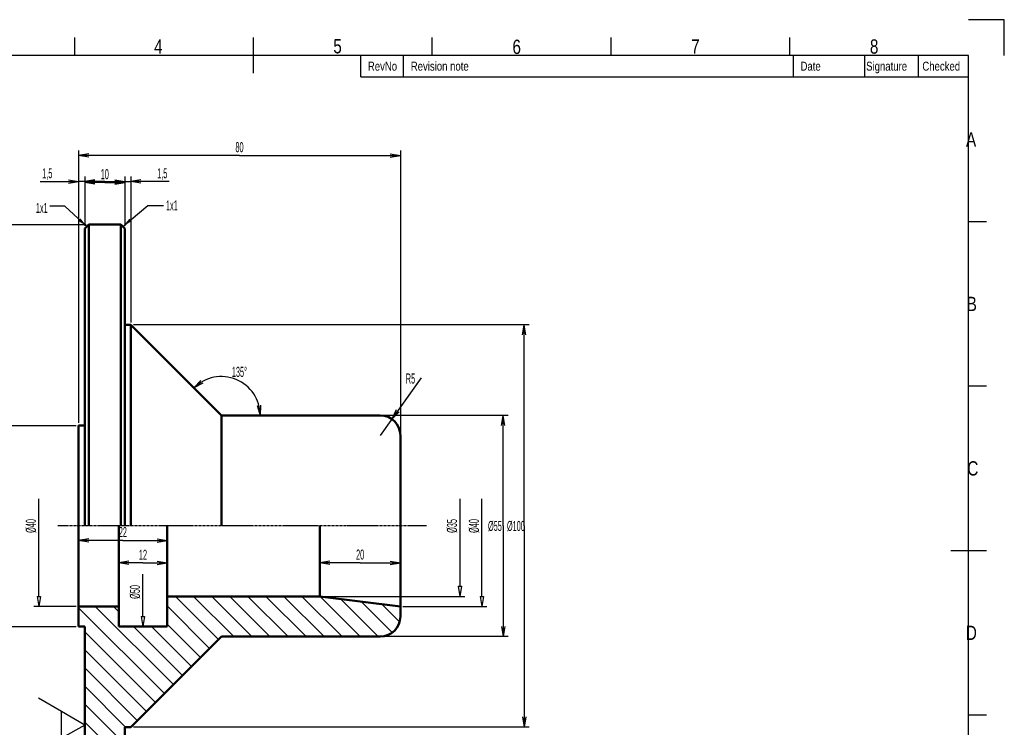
# Model space of a CAD drawing. Header units: millimetres. Extents: x 2085 to 2458, y 953 to 1217.
# Tile 4 of 4: x 2213 to 2458, y 1041 to 1217. Entities that reach past the tile are written whole.
import ezdxf
from ezdxf.enums import TextEntityAlignment as Align

# ---------------------------------------------------------------- set-up
doc = ezdxf.new("R2010")
doc.units = ezdxf.units.MM
doc.linetypes.add('CENTER', pattern=[1, 0.625, -0.125, 0.125, -0.125])
doc.linetypes.add('Continuous2', pattern=[0])
for name, color, linetype in [('FRAME 025', 1, 'Continuous'), ('FRAME 050', 1, 'Continuous'), ('FRAME 070', 1, 'Continuous'), ('FRAME 200', 1, 'Continuous'), ('keski', 1, 'Continuous'), ('mitta', 1, 'Continuous'), ('muoto_ohut', 1, 'Continuous')]:
    doc.layers.add(name, color=color, linetype=linetype)
doc.styles.add('MCArial', font='Arial.TTF')
doc.styles.add('MCOLF SimpleSansCJK OC', font='OLF SimpleSansCJK OC.TTF')
doc.dimstyles.new('ISO-25', dxfattribs={"dimtxt": 2.5, "dimasz": 2.5, "dimexe": 1.25, "dimexo": 0.625, "dimtad": 1, "dimtxsty": 'Standard', "dimcen": 2.5, "dimadec": 0, "dimazin": 0, "dimtfac": 1, "dimtmove": 0, "dimatfit": 3, "dimfxl": 1, "dimarcsym": 0})

msp = doc.modelspace()

# ---------------------------------------------------------------- linework, layer by layer
at = {"color": 18, "linetype": 'Continuous2', "lineweight": 50, "true_color": 0x000000}
for p, q in [((2230.26, 1166.06), (2229.26, 1165.06)), ((2238.26, 1166.06), (2230.26, 1166.06)), ((2230.26, 1166.06), (2230.26, 1091.06)), ((2239.26, 1165.06), (2238.26, 1166.06)), ((2238.26, 1166.06), (2238.26, 1091.06)), ((2229.26, 1091.06), (2229.26, 1165.06)), ((2239.26, 1091.06), (2239.26, 1165.06)), ((2240.76, 1141.06), (2239.26, 1141.06)), ((2240.76, 1091.06), (2240.76, 1141.06)), ((2240.76, 1141.06), (2263.26, 1118.56)), ((2302.76, 1118.56), (2263.26, 1118.56)), ((2263.26, 1118.56), (2263.26, 1091.06)), ((2227.76, 1091.06), (2227.76, 1116.06)), ((2229.26, 1116.06), (2227.76, 1116.06)), ((2307.76, 1091.06), (2307.76, 1113.56)), ((2227.76, 1091.06), (2227.76, 1066.06)), ((2237.76, 1091.06), (2237.76, 1066.06)), ((2249.76, 1091.06), (2249.76, 1066.06)), ((2287.76, 1073.56), (2287.76, 1091.06)), ((2307.76, 1091.06), (2307.76, 1068.56)), ((2287.76, 1073.56), (2249.76, 1073.56)), ((2287.76, 1073.56), (2307.76, 1071.06)), ((2237.76, 1071.06), (2227.76, 1071.06)), ((2229.26, 1066.06), (2227.76, 1066.06)), ((2229.26, 1066.06), (2229.26, 1017.06)), ((2249.76, 1066.06), (2237.76, 1066.06)), ((2240.76, 1041.06), (2263.26, 1063.56)), ((2302.76, 1063.56), (2263.26, 1063.56)), ((2240.76, 1041.06), (2239.26, 1041.06)), ((2239.26, 1041.06), (2239.26, 1017.06))]:
    msp.add_line(p, q, dxfattribs=at)
for centre, start, end in [((2302.76, 1113.56), 360, 90), ((2302.76, 1068.56), 270, 0)]:
    msp.add_arc(centre, 5, start, end, dxfattribs=at)
at = {"layer": 'FRAME 050', "color": 6, "linetype": 'Continuous2', "lineweight": -3, "true_color": 0xff00ff}
for p, q in [((2226.78, 1208.07), (2226.78, 1212.51)), ((2271.23, 1203.62), (2271.23, 1212.51)), ((2315.69, 1208.07), (2315.69, 1212.51)), ((2360.14, 1208.07), (2360.14, 1212.51)), ((2404.59, 1208.07), (2404.59, 1212.51)), ((2453.49, 1166.73), (2449.04, 1166.73)), ((2453.49, 1125.83), (2449.04, 1125.83)), ((2444.6, 1084.93), (2453.49, 1084.93)), ((2453.49, 1044.04), (2449.04, 1044.04))]:
    msp.add_line(p, q, dxfattribs=at)
at = {"layer": 'FRAME 070', "color": 174, "linetype": 'Continuous2', "lineweight": -3, "true_color": 0x000099}
for p, q in [((2449.04, 1208.07), (2093.42, 1208.07)), ((2297.9, 1202.73), (2297.9, 1208.07)), ((2308.57, 1202.73), (2308.57, 1208.07)), ((2405.48, 1202.73), (2405.48, 1208.07)), ((2423.26, 1202.73), (2423.26, 1208.07)), ((2436.6, 1202.73), (2436.6, 1208.07)), ((2449.04, 961.8), (2449.04, 1208.07)), ((2297.9, 1202.73), (2449.04, 1202.73))]:
    msp.add_line(p, q, dxfattribs=at)
at = {"layer": 'FRAME 200', "color": 8, "linetype": 'Continuous2', "lineweight": -3, "true_color": 0x808080}
for p, q in [((2457.93, 1216.96), (2449.04, 1216.96)), ((2457.93, 1208.07), (2457.93, 1216.96))]:
    msp.add_line(p, q, dxfattribs=at)
at = {"layer": 'keski', "color": 1, "linetype": 'CENTER', "lineweight": -3, "true_color": 0xff0000}
msp.add_line((2314.24, 1091.06), (2222.49, 1091.06), dxfattribs=at)
at = {"layer": 'mitta', "color": 5, "linetype": 'Continuous2', "lineweight": -3, "true_color": 0x0000ff}
for p, q in [((2227.76, 1184.45), (2227.76, 1116.69)), ((2230.26, 1183.61), (2227.76, 1183.2)), ((2230.26, 1183.61), (2227.76, 1183.2)), ((2230.26, 1183.61), (2227.76, 1183.2)), ((2230.26, 1183.61), (2227.76, 1183.2)), ((2230.26, 1182.78), (2227.76, 1183.2)), ((2267.76, 1183.2), (2227.76, 1183.2)), ((2230.26, 1182.78), (2227.76, 1183.2)), ((2230.26, 1182.78), (2227.76, 1183.2)), ((2230.26, 1182.78), (2227.76, 1183.2)), ((2267.76, 1183.2), (2307.76, 1183.2)), ((2305.26, 1183.61), (2307.76, 1183.2)), ((2305.26, 1183.61), (2307.76, 1183.2)), ((2305.26, 1183.61), (2307.76, 1183.2)), ((2305.26, 1183.61), (2307.76, 1183.2)), ((2305.26, 1182.78), (2307.76, 1183.2)), ((2305.26, 1182.78), (2307.76, 1183.2)), ((2305.26, 1182.78), (2307.76, 1183.2)), ((2305.26, 1182.78), (2307.76, 1183.2)), ((2307.76, 1184.45), (2307.76, 1114.19)), ((2227.76, 1177.96), (2227.76, 1116.69)), ((2229.26, 1177.96), (2229.26, 1165.69)), ((2229.26, 1177.73), (2229.26, 1165.69)), ((2239.26, 1177.96), (2239.26, 1165.69)), ((2239.26, 1177.73), (2239.26, 1165.69)), ((2240.76, 1177.96), (2240.76, 1141.69)), ((2218.22, 1176.71), (2227.76, 1176.71)), ((2225.26, 1177.12), (2227.76, 1176.71)), ((2225.26, 1177.12), (2227.76, 1176.71)), ((2225.26, 1177.12), (2227.76, 1176.71)), ((2225.26, 1177.12), (2227.76, 1176.71)), ((2225.26, 1176.29), (2227.76, 1176.71)), ((2225.26, 1176.29), (2227.76, 1176.71)), ((2225.26, 1176.29), (2227.76, 1176.71)), ((2225.26, 1176.29), (2227.76, 1176.71)), ((2234.26, 1176.71), (2227.76, 1176.71)), ((2231.76, 1177.12), (2229.26, 1176.71)), ((2231.76, 1177.12), (2229.26, 1176.71)), ((2231.76, 1177.12), (2229.26, 1176.71)), ((2231.76, 1177.12), (2229.26, 1176.71)), ((2231.76, 1176.9), (2229.26, 1176.48)), ((2231.76, 1176.9), (2229.26, 1176.48)), ((2231.76, 1176.9), (2229.26, 1176.48)), ((2231.76, 1176.9), (2229.26, 1176.48)), ((2231.76, 1176.29), (2229.26, 1176.71)), ((2231.76, 1176.29), (2229.26, 1176.71)), ((2234.26, 1176.71), (2229.26, 1176.71)), ((2231.76, 1176.29), (2229.26, 1176.71)), ((2231.76, 1176.29), (2229.26, 1176.71)), ((2231.76, 1176.06), (2229.26, 1176.48)), ((2234.26, 1176.48), (2229.26, 1176.48)), ((2231.76, 1176.06), (2229.26, 1176.48)), ((2231.76, 1176.06), (2229.26, 1176.48)), ((2231.76, 1176.06), (2229.26, 1176.48)), ((2234.26, 1176.71), (2239.26, 1176.71)), ((2234.26, 1176.71), (2240.76, 1176.71)), ((2234.26, 1176.48), (2239.26, 1176.48)), ((2236.76, 1177.12), (2239.26, 1176.71)), ((2236.76, 1177.12), (2239.26, 1176.71)), ((2236.76, 1177.12), (2239.26, 1176.71)), ((2236.76, 1177.12), (2239.26, 1176.71)), ((2236.76, 1176.9), (2239.26, 1176.48)), ((2236.76, 1176.9), (2239.26, 1176.48)), ((2236.76, 1176.9), (2239.26, 1176.48)), ((2236.76, 1176.9), (2239.26, 1176.48)), ((2236.76, 1176.29), (2239.26, 1176.71)), ((2236.76, 1176.29), (2239.26, 1176.71)), ((2236.76, 1176.29), (2239.26, 1176.71)), ((2236.76, 1176.29), (2239.26, 1176.71)), ((2236.76, 1176.06), (2239.26, 1176.48)), ((2236.76, 1176.06), (2239.26, 1176.48)), ((2236.76, 1176.06), (2239.26, 1176.48)), ((2236.76, 1176.06), (2239.26, 1176.48)), ((2243.26, 1177.12), (2240.76, 1176.71)), ((2243.26, 1177.12), (2240.76, 1176.71)), ((2243.26, 1177.12), (2240.76, 1176.71)), ((2243.26, 1177.12), (2240.76, 1176.71)), ((2243.26, 1176.29), (2240.76, 1176.71)), ((2243.26, 1176.29), (2240.76, 1176.71)), ((2250.3, 1176.71), (2240.76, 1176.71)), ((2243.26, 1176.29), (2240.76, 1176.71)), ((2243.26, 1176.29), (2240.76, 1176.71)), ((2203.84, 1166.06), (2229.63, 1166.06)), ((2339.8, 1141.06), (2241.38, 1141.06)), ((2338.13, 1138.56), (2338.55, 1141.06)), ((2338.13, 1138.56), (2338.55, 1141.06)), ((2338.13, 1138.56), (2338.55, 1141.06)), ((2338.13, 1138.56), (2338.55, 1141.06)), ((2338.97, 1138.56), (2338.55, 1141.06)), ((2338.97, 1138.56), (2338.55, 1141.06)), ((2338.55, 1091.06), (2338.55, 1141.06)), ((2338.97, 1138.56), (2338.55, 1141.06)), ((2338.97, 1138.56), (2338.55, 1141.06)), ((2258.16, 1127.25), (2256.43, 1125.39)), ((2258.16, 1127.25), (2256.43, 1125.39)), ((2258.16, 1127.25), (2256.43, 1125.39)), ((2258.16, 1127.25), (2256.43, 1125.39)), ((2258.67, 1126.59), (2256.43, 1125.39)), ((2258.67, 1126.59), (2256.43, 1125.39)), ((2258.67, 1126.59), (2256.43, 1125.39)), ((2258.67, 1126.59), (2256.43, 1125.39)), ((2312.91, 1127.89), (2302.76, 1113.56)), ((2312.91, 1127.89), (2305.65, 1117.64)), ((2256.43, 1125.39), (2256.43, 1125.39)), ((2272.18, 1120.99), (2272.92, 1118.56)), ((2272.18, 1120.99), (2272.92, 1118.56)), ((2272.18, 1120.99), (2272.92, 1118.56)), ((2272.18, 1120.99), (2272.92, 1118.56)), ((2273.01, 1121.1), (2272.92, 1118.56)), ((2273.01, 1121.1), (2272.92, 1118.56)), ((2273.01, 1121.1), (2272.92, 1118.56)), ((2273.01, 1121.1), (2272.92, 1118.56)), ((2306.75, 1119.92), (2305.65, 1117.64)), ((2307.43, 1119.44), (2305.65, 1117.64)), ((2272.92, 1118.56), (2272.92, 1118.56)), ((2334.58, 1118.56), (2303.38, 1118.56)), ((2332.91, 1116.06), (2333.33, 1118.56)), ((2332.91, 1116.06), (2333.33, 1118.56)), ((2332.91, 1116.06), (2333.33, 1118.56)), ((2332.91, 1116.06), (2333.33, 1118.56)), ((2333.74, 1116.06), (2333.33, 1118.56)), ((2333.74, 1116.06), (2333.33, 1118.56)), ((2333.33, 1091.06), (2333.33, 1118.56)), ((2333.74, 1116.06), (2333.33, 1118.56)), ((2333.74, 1116.06), (2333.33, 1118.56)), ((2210.03, 1116.06), (2227.13, 1116.06)), ((2217.84, 1073.56), (2217.84, 1097.8)), ((2322.55, 1097.8), (2322.55, 1076.06)), ((2328.01, 1073.56), (2328.01, 1097.8)), ((2333.33, 1091.06), (2333.33, 1063.56)), ((2338.55, 1091.06), (2338.55, 1041.06)), ((2227.76, 1088.73), (2227.76, 1071.69)), ((2230.26, 1087.9), (2227.76, 1087.48)), ((2230.26, 1087.9), (2227.76, 1087.48)), ((2230.26, 1087.9), (2227.76, 1087.48)), ((2230.26, 1087.9), (2227.76, 1087.48)), ((2230.26, 1087.06), (2227.76, 1087.48)), ((2238.76, 1087.48), (2227.76, 1087.48)), ((2230.26, 1087.06), (2227.76, 1087.48)), ((2230.26, 1087.06), (2227.76, 1087.48)), ((2230.26, 1087.06), (2227.76, 1087.48)), ((2238.76, 1087.48), (2249.76, 1087.48)), ((2247.26, 1087.9), (2249.76, 1087.48)), ((2247.26, 1087.9), (2249.76, 1087.48)), ((2247.26, 1087.9), (2249.76, 1087.48)), ((2247.26, 1087.9), (2249.76, 1087.48)), ((2247.26, 1087.06), (2249.76, 1087.48)), ((2247.26, 1087.06), (2249.76, 1087.48)), ((2247.26, 1087.06), (2249.76, 1087.48)), ((2247.26, 1087.06), (2249.76, 1087.48)), ((2249.76, 1088.73), (2249.76, 1074.19)), ((2237.76, 1083.12), (2237.76, 1071.69)), ((2240.26, 1082.28), (2237.76, 1081.87)), ((2240.26, 1082.28), (2237.76, 1081.87)), ((2240.26, 1082.28), (2237.76, 1081.87)), ((2240.26, 1082.28), (2237.76, 1081.87)), ((2247.26, 1082.28), (2249.76, 1081.87)), ((2247.26, 1082.28), (2249.76, 1081.87)), ((2247.26, 1082.28), (2249.76, 1081.87)), ((2247.26, 1082.28), (2249.76, 1081.87)), ((2249.76, 1083.12), (2249.76, 1074.19)), ((2287.76, 1083.14), (2287.76, 1074.19)), ((2290.26, 1082.3), (2287.76, 1081.89)), ((2290.26, 1082.3), (2287.76, 1081.89)), ((2290.26, 1082.3), (2287.76, 1081.89)), ((2290.26, 1082.3), (2287.76, 1081.89)), ((2305.26, 1082.3), (2307.76, 1081.89)), ((2305.26, 1082.3), (2307.76, 1081.89)), ((2305.26, 1082.3), (2307.76, 1081.89)), ((2305.26, 1082.3), (2307.76, 1081.89)), ((2307.76, 1083.14), (2307.76, 1071.69)), ((2240.26, 1081.45), (2237.76, 1081.87)), ((2243.76, 1081.87), (2237.76, 1081.87)), ((2240.26, 1081.45), (2237.76, 1081.87)), ((2240.26, 1081.45), (2237.76, 1081.87)), ((2240.26, 1081.45), (2237.76, 1081.87)), ((2243.76, 1081.87), (2249.76, 1081.87)), ((2247.26, 1081.45), (2249.76, 1081.87)), ((2247.26, 1081.45), (2249.76, 1081.87)), ((2247.26, 1081.45), (2249.76, 1081.87)), ((2247.26, 1081.45), (2249.76, 1081.87)), ((2290.26, 1081.47), (2287.76, 1081.89)), ((2297.76, 1081.89), (2287.76, 1081.89)), ((2290.26, 1081.47), (2287.76, 1081.89)), ((2290.26, 1081.47), (2287.76, 1081.89)), ((2290.26, 1081.47), (2287.76, 1081.89)), ((2297.76, 1081.89), (2307.76, 1081.89)), ((2305.26, 1081.47), (2307.76, 1081.89)), ((2305.26, 1081.47), (2307.76, 1081.89)), ((2305.26, 1081.47), (2307.76, 1081.89)), ((2305.26, 1081.47), (2307.76, 1081.89)), ((2243.72, 1068.56), (2243.72, 1079.05)), ((2322.14, 1076.06), (2322.97, 1076.06)), ((2322.14, 1076.06), (2322.55, 1073.56)), ((2322.97, 1076.06), (2322.55, 1073.56)), ((2217.42, 1073.56), (2218.26, 1073.56)), ((2217.42, 1073.56), (2217.84, 1071.06)), ((2218.26, 1073.56), (2217.84, 1071.06)), ((2288.38, 1073.56), (2323.8, 1073.56)), ((2327.6, 1073.56), (2328.43, 1073.56)), ((2327.6, 1073.56), (2328.01, 1071.06)), ((2328.43, 1073.56), (2328.01, 1071.06)), ((2227.13, 1071.06), (2216.59, 1071.06)), ((2308.38, 1071.06), (2329.26, 1071.06)), ((2243.3, 1068.56), (2244.14, 1068.56)), ((2243.3, 1068.56), (2243.72, 1066.06)), ((2244.14, 1068.56), (2243.72, 1066.06)), ((2210.03, 1066.06), (2227.13, 1066.06)), ((2332.91, 1066.06), (2333.33, 1063.56)), ((2332.91, 1066.06), (2333.33, 1063.56)), ((2332.91, 1066.06), (2333.33, 1063.56)), ((2332.91, 1066.06), (2333.33, 1063.56)), ((2333.74, 1066.06), (2333.33, 1063.56)), ((2333.74, 1066.06), (2333.33, 1063.56)), ((2333.74, 1066.06), (2333.33, 1063.56)), ((2333.74, 1066.06), (2333.33, 1063.56)), ((2334.58, 1063.56), (2303.38, 1063.56)), ((2223.52, 1044.91), (2217.79, 1048.26)), ((2229.26, 1041.56), (2223.52, 1044.91)), ((2223.52, 1038.28), (2223.52, 1044.91)), ((2338.13, 1043.56), (2338.55, 1041.06)), ((2338.13, 1043.56), (2338.55, 1041.06)), ((2338.13, 1043.56), (2338.55, 1041.06)), ((2338.13, 1043.56), (2338.55, 1041.06)), ((2338.97, 1043.56), (2338.55, 1041.06)), ((2338.97, 1043.56), (2338.55, 1041.06)), ((2338.97, 1043.56), (2338.55, 1041.06)), ((2338.97, 1043.56), (2338.55, 1041.06)), ((2229.26, 1041.56), (2223.52, 1038.28)), ((2339.8, 1041.06), (2241.38, 1041.06))]:
    msp.add_line(p, q, dxfattribs=at)
for start, end in [(67.5, 135), (0, 67.5)]:
    msp.add_arc((2263.26, 1118.56), 9.66, start, end, dxfattribs=at)
at = {"layer": 'muoto_ohut', "color": 18, "linetype": 'Continuous2', "lineweight": -3, "true_color": 0x000000}
for p, q in [((2262.56, 1062.86), (2251.86, 1073.56)), ((2266.35, 1063.56), (2256.35, 1073.56)), ((2270.84, 1063.56), (2260.84, 1073.56)), ((2275.33, 1063.56), (2265.33, 1073.56)), ((2279.82, 1063.56), (2269.82, 1073.56)), ((2284.31, 1063.56), (2274.31, 1073.56)), ((2288.8, 1063.56), (2278.8, 1073.56)), ((2293.29, 1063.56), (2283.29, 1073.56)), ((2297.78, 1063.56), (2287.78, 1073.56)), ((2302.27, 1063.56), (2292.91, 1072.92)), ((2249.09, 1049.39), (2227.76, 1070.72)), ((2251.33, 1051.64), (2231.9, 1071.06)), ((2237.76, 1069.7), (2236.39, 1071.06)), ((2260.31, 1060.62), (2249.76, 1071.17)), ((2305.75, 1064.57), (2298.04, 1072.28)), ((2307.56, 1067.25), (2303.17, 1071.64)), ((2227.92, 1066.06), (2227.76, 1066.23)), ((2253.58, 1053.88), (2241.39, 1066.06)), ((2255.82, 1056.13), (2245.88, 1066.06)), ((2258.07, 1058.37), (2249.76, 1066.68)), ((2246.84, 1047.15), (2229.26, 1064.73)), ((2244.6, 1044.9), (2229.26, 1060.24)), ((2242.35, 1042.66), (2229.26, 1055.75)), ((2239.45, 1041.06), (2229.26, 1051.26)), ((2239.26, 1036.77), (2229.26, 1046.77)), ((2229.26, 1042.28), (2237.47, 1034.06))]:
    msp.add_line(p, q, dxfattribs=at)

# ---------------------------------------------------------------- texts
at = {"layer": 'FRAME 025', "color": 18, "linetype": 'Continuous2', "lineweight": -3, "true_color": 0x000000, "style": 'MCOLF SimpleSansCJK OC', "width": 0.8}
for s, height, p in [('RevNo', 2.223, (2299.68, 1205.4)), ('Revision note', 2.2226, (2310.35, 1205.4)), ('Date', 2.223, (2407.26, 1205.4)), ('Signature', 2.223, (2423.58, 1205.4)), ('Checked', 2.223, (2437.56, 1205.4))]:
    msp.add_text(s, height=height, dxfattribs=at).set_placement(p, align=Align.MIDDLE_LEFT)
at = {"layer": 'FRAME 050', "color": 6, "linetype": 'Continuous2', "lineweight": -3, "true_color": 0xff00ff, "style": 'MCOLF SimpleSansCJK OC', "width": 0.8}
for s, p in [('4', (2247.58, 1208.51)), ('5', (2292.14, 1208.59)), ('6', (2336.69, 1208.43)), ('7', (2381.12, 1208.51)), ('8', (2425.57, 1208.51)), ('A', (2449.67, 1185.4)), ('B', (2449.84, 1144.5)), ('C', (2450.1, 1103.6)), ('D', (2449.74, 1062.71))]:
    msp.add_text(s, height=3.56, dxfattribs=at).set_placement(p, align=Align.CENTER)
at = {"layer": 'mitta', "color": 5, "linetype": 'Continuous2', "lineweight": -3, "true_color": 0x0000ff, "style": 'MCArial', "width": 0.5}
for s, p in [('80', (2267.76, 1185.26)), ('1,5', (2219.97, 1178.77)), ('10', (2234.26, 1178.54)), ('1,5', (2248.55, 1178.77)), ('1x1', (2218.6, 1170.16)), ('135°', (2267.74, 1129.39)), ('R5', (2310.27, 1127.73)), ('Ø55', (2331.27, 1091.06)), ('Ø100', (2336.49, 1091.06)), ('22', (2238.76, 1089.54)), ('12', (2243.76, 1083.92)), ('20', (2297.76, 1083.95))]:
    msp.add_text(s, height=2.5, dxfattribs=at).set_placement(p, align=Align.MIDDLE_CENTER)
msp.add_text('1x1', height=2.5, dxfattribs=at).set_placement((2249.48, 1172.02), align=Align.TOP_LEFT)
for s, p in [('Ø40', (2215.87, 1091.06)), ('Ø35', (2320.58, 1091.06)), ('Ø40', (2326.04, 1091.06)), ('Ø50', (2241.75, 1074.65))]:
    msp.add_text(s, height=2.5, rotation=90, dxfattribs=at).set_placement(p, align=Align.MIDDLE_CENTER)

# ---------------------------------------------------------------- leaders
at = {"layer": 'mitta', "color": 5, "linetype": 'Continuous2', "lineweight": -3, "true_color": 0x0000ff}
for points in [[(2229.76, 1165.56), (2224.35, 1170.58), (2220.61, 1170.58)], [(2238.76, 1165.56), (2244.93, 1170.77), (2248.86, 1170.77)]]:
    msp.add_leader(points, dimstyle='ISO-25', dxfattribs=at)

doc.saveas('drawing.dxf')
